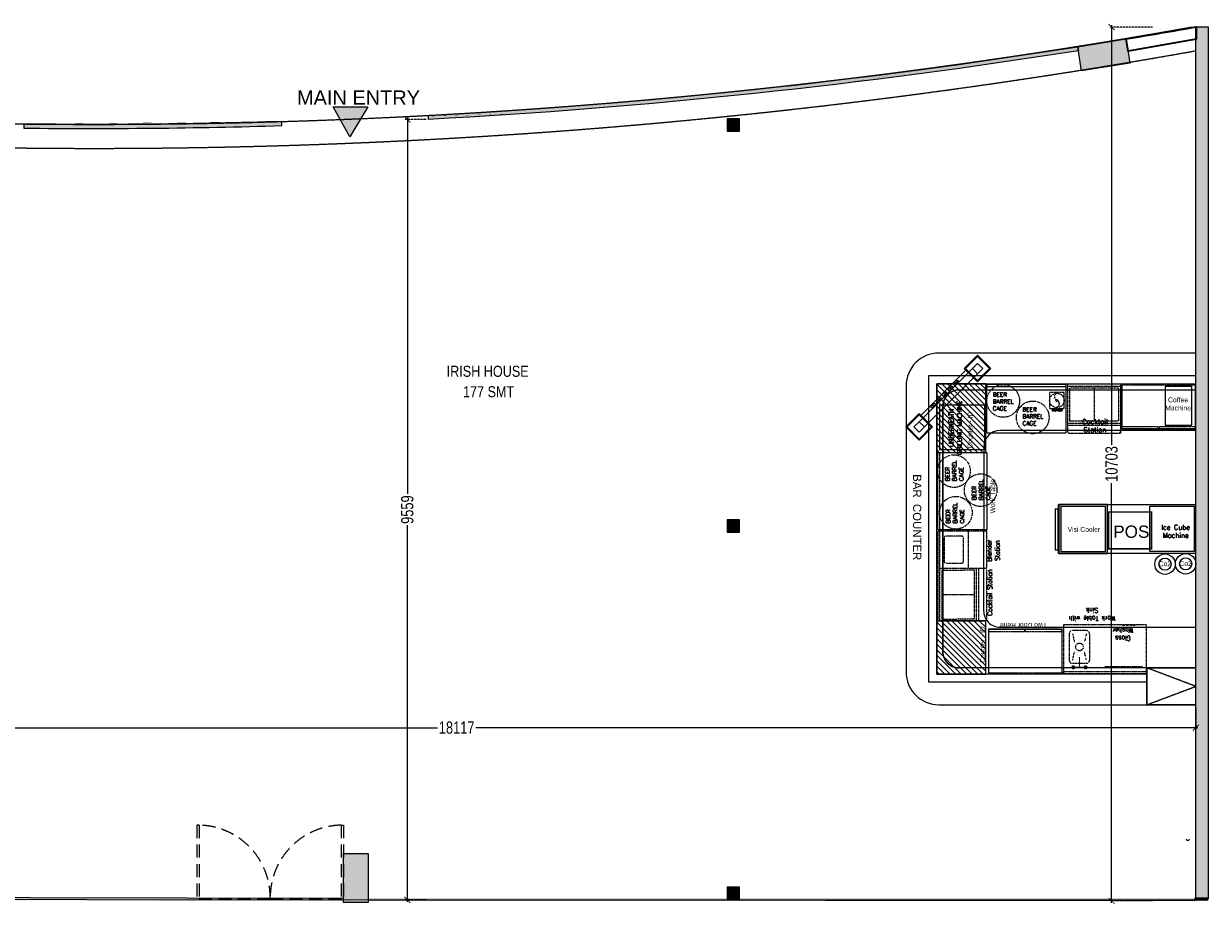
# Model space of a CAD drawing. Header units: millimetres. Extents: x 1277566 to 1493426, y 1039116 to 1145896.
# Tile 21 of 152: x 1287884 to 1302400, y 1133598 to 1144384. Entities that reach past the tile are written whole.
import ezdxf

# ---------------------------------------------------------------- set-up
doc = ezdxf.new("R2010")
doc.units = ezdxf.units.MM
doc.header["$PDMODE"] = 67
for name, pattern in [('( Hidden )', [0.375, 0.25, -0.125]), ('CONTINUA', [0]), ('DASHED', [0.75, 0.5, -0.25]), ('DASHED2', [0.375, 0.25, -0.125]), ('Hidden', [9.525, 6.35, -3.175]), ('HIDDEN2', [4.7625, 3.175, -1.5875])]:
    doc.linetypes.add(name, pattern=pattern)
for name, color, linetype, lineweight in [('A_ FURN', 26, 'Continuous', 20), ('AIRPORT EXTIING WALL', 1, 'Continuous', 20), ('BOH TEXT', 1, 'Continuous', 5), ('CKD Dimensions', 3, 'Continuous', 0), ('CKD Equipments', 252, 'Continuous', 0), ('DOOR', 32, 'Continuous', 13), ('equip', 8, 'Continuous', 9), ('FURN', 24, 'Continuous', 25), ('PRAXIS COMMENTS', 44, 'Continuous', 0), ('WALL 200', 7, 'Continuous', 35)]:
    doc.layers.add(name, color=color, linetype=linetype, lineweight=lineweight)
for name, color, linetype in [('CIVIL DIM', 7, 'Continuous'), ('CT_RETAIL TEXT', 1, 'Continuous'), ('Dimension a', 7, 'Continuous'), ('Equipment Name', 8, 'Continuous'), ('FAINTEQUIP', 253, 'Continuous'), ('kitchen equip1', 8, 'Continuous'), ('PDF2_Equipment', 253, 'Continuous'), ('PQ_204_2D', 7, 'CONTINUA'), ('PQ_BLUE_3D', 150, 'CONTINUA'), ('TEX', 156, 'Continuous'), ('WALL 150', 7, 'Continuous')]:
    doc.layers.add(name, color=color, linetype=linetype)
doc.layers.add('CT_GLAZING', color=7, linetype='Continuous', true_color=0x0000f5)
doc.layers.add('Equipment', color=7, linetype='Continuous', lineweight=9, true_color=0xcc6600)
doc.styles.add('Arial', font='arial.ttf', dxfattribs={"height": 3500})
doc.styles.add('PDF Arial', font='arial.ttf')
doc.styles.add('ROMANS', font='arial.ttf', dxfattribs={"width": 0.75})
doc.styles.get("Standard").update_dxf_attribs({"font": 'arial.ttf'})
doc.styles.add('STYLE1', font='GOTHIC.TTF', dxfattribs={"width": 0.9})
doc.dimstyles.new('1.300', dxfattribs={"dimtxt": 150, "dimasz": 75, "dimexe": 25, "dimexo": 25, "dimgap": 15, "dimtad": 0, "dimdec": 0, "dimdsep": 46, "dimtxsty": 'ROMANS', "dimblk": 'ARCHTICK', "dimcen": 0.09, "dimdle": 25, "dimclrd": 256, "dimclre": 256, "dimclrt": 256, "dimadec": 1, "dimazin": 2, "dimtfac": 1, "dimtdec": 0, "dimtmove": 2, "dimatfit": 3, "dimldrblk": 'OPEN90', "dimfxl": 100, "dimtolj": 1, "dimtzin": 0, "dimlwe": -1, "dimarcsym": 0})

# ---------------------------------------------------------------- blocks, each defined once
blk = doc.blocks.new('A$C68E25F39-flat-1-flat-1')
at = {"layer": 'Equipment', "ltscale": 25}
blk.add_line((-857, 303), (-304, 856), dxfattribs=at)
for points in [[(-163, 1040), (0, 878), (-163, 715), (-325, 878)], [(-163, 1026), (-14, 878), (-163, 729), (-311, 878)], [(-226, 878), (-163, 814), (-814, 163), (-878, 226)], [(-163, 941), (-99, 878), (-163, 814), (-226, 878)], [(-502, 630), (-488, 616), (-474, 630), (-488, 643)], [(-431, 700), (-417, 686), (-404, 700), (-417, 714)], [(-630, 502), (-616, 488), (-630, 474), (-643, 488)], [(-573, 559), (-559, 545), (-545, 559), (-559, 573)], [(-1040, 163), (-878, 0), (-715, 163), (-878, 325)], [(-1026, 163), (-878, 14), (-729, 163), (-878, 311)], [(-700, 431), (-686, 417), (-700, 404), (-714, 417)], [(-941, 163), (-878, 99), (-814, 163), (-878, 226)]]:
    blk.add_lwpolyline(points, close=True, dxfattribs=at)
for centre, major_axis in [((-424, 706), (23.2, 23.2)), ((-565, 565), (23.2, 23.2)), ((-494, 636), (23.2, 23.2)), ((-706, 424), (-23.2, -23.2)), ((-636, 494), (-23.2, -23.2))]:
    blk.add_ellipse(centre, major_axis=major_axis, ratio=0.595238, start_param=3.141593, end_param=9.424778, dxfattribs=at)
blk = doc.blocks.new('G$C03C87930')
at = {"layer": 'Equipment', "color": 254, "linetype": 'Hidden', "ltscale": 0.25, "elevation": 0}
for points in [[(535, 0), (0, 0), (0, 902), (535, 902)], [(30, 458), (30, 898), (0, 898), (0, 458)], [(30, 6), (30, 446), (0, 446), (0, 6)]]:
    blk.add_lwpolyline(points, close=True, dxfattribs=at)
blk = doc.blocks.new('G$C4A1CB15B')
at = {"layer": 'FAINTEQUIP', "color": 254, "linetype": '( Hidden )', "ltscale": 0.25, "elevation": 0}
blk.add_lwpolyline([(198, 195), (18, 195), (18, 0), (198, 0)], close=True, dxfattribs=at)
at = {"layer": 'FAINTEQUIP', "color": 254, "linetype": '( Hidden )', "ltscale": 0.25}
for radius in [88.5, 10.9]:
    blk.add_circle((109, 99, 0), radius, dxfattribs=at)
for centre, radius, start, end in [((126, 143, 0), 45.8, 105.8664, 229.1807), ((97, 59, 0), 42.9, 277.7629, 58.2387)]:
    blk.add_arc(centre, radius, start, end, dxfattribs=at)
at = {"layer": 'Equipment Name', "insert": (114, -2, 143), "char_height": 30.48, "width": 161.41, "attachment_point": 2, "style": 'STYLE1'}
blk.add_mtext('{\\Fsimplex|c0;Blender }', dxfattribs=at)
blk = doc.blocks.new('G$C6976CD5F')
at = {"layer": 'PQ_204_2D', "color": 254, "linetype": '( Hidden )', "ltscale": 0.25}
blk.add_line((517, 0, -100), (517, 460, -100), dxfattribs=at)
at = {"layer": 'PQ_BLUE_3D', "color": 254, "linetype": '( Hidden )', "ltscale": 0.25, "extrusion": (-1, 6.12323e-17, 0)}
for centre in [(-362, 592, -10), (-319, 592, -10), (-276, 592, -10), (-230, 592, -10)]:
    blk.add_circle(centre, 15, dxfattribs=at)
blk = doc.blocks.new('GFCD')
at = {"layer": 'Equipment', "ltscale": 0.25}
h = blk.add_hatch(dxfattribs=at)
h.set_pattern_fill('INSUL', color=256, angle=-1.4333)
h.set_pattern_definition([(358.56672815, (-12410586.428, 1201519.596), (0.238246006, 9.5220199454), []), (358.56672815, (-12410586.349, 1201522.77), (0.238246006, 9.5220199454), [3.175, -3.175]), (358.56672815, (-12410586.269, 1201525.944), (0.238246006, 9.5220199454), [3.175, -3.175])])
h.paths.add_polyline_path([(7661, 16946), (8261, 16931), (8246, 16332), (7646, 16347)])
h.paths.add_polyline_path([(7685, 16921), (8235, 16907), (8221, 16357), (7672, 16371)], flags=16)
for p, q in [((7713, 16988, 4454), (8218, 16975, 4454)), ((7713, 16988, 4454), (8218, 16975, 4454)), ((7712, 16955, 4454), (8217, 16942, 4454)), ((7712, 16955, 4454), (8217, 16942, 4454)), ((8215, 16937, 4454), (7714, 16950, 4454)), ((8215, 16937, 4454), (7714, 16950, 4454)), ((8215, 16942, 4454), (8215, 16932, 4454)), ((8215, 16942, 4454), (8215, 16932, 4454)), ((8217, 16942, 4454), (8218, 16975, 4454)), ((8217, 16942, 4454), (8218, 16975, 4454))]:
    blk.add_line(p, q, dxfattribs=at)
for points in [[(7661, 16946), (8261, 16931), (8246, 16332), (7646, 16347)], [(7685, 16921), (8235, 16907), (8221, 16357), (7672, 16371)]]:
    blk.add_lwpolyline(points, close=True, dxfattribs=at)
at = {"layer": 'kitchen equip1', "ltscale": 0.25}
blk.add_line((7713, 16988, 4454), (7712, 16955, 4454), dxfattribs=at)
blk = doc.blocks.new('BAR EQUIP')
at = {"layer": 'CKD Dimensions', "ltscale": 0.25}
h = blk.add_hatch(dxfattribs=at)
h.set_pattern_fill('ANSI31', color=254, scale=15, angle=270)
h.set_pattern_definition([(135, (991671.44, 1162335.35), (-33.67596, -33.67596), [])])
h.paths.add_polyline_path([(1012087, 1206017), (1012087, 1205177), (1012687, 1205177), (1012687, 1206017)])
h = blk.add_hatch(dxfattribs=at)
h.set_pattern_fill('ANSI31', color=254, scale=15, angle=270)
h.set_pattern_definition([(135, (998326.353, 1166236.556), (-33.67596, -33.67596), [])])
h.paths.add_polyline_path([(1012087, 1203111), (1012087, 1202461), (1012687, 1202461), (1012687, 1203111)])
for p, q in [((1012362, 1205944, -261), (1015261, 1205944, -261)), ((1012162, 1205744, -261), (1012161, 1202737, -261)), ((1014657, 1202537, -261), (1012361, 1202537, -261)), ((1014662, 1202086, -261), (1014662, 1202537, -261)), ((1015261, 1202086, -261), (1015261, 1202537, -261))]:
    blk.add_line(p, q)
at = {"linetype": '( Hidden )', "ltscale": 10}
for p, q in [((1015261, 1202312, -261), (1014661, 1202537, -261)), ((1014661, 1202086, -261), (1015261, 1202312, -261))]:
    blk.add_line(p, q, dxfattribs=at)
at = {"color": 254, "lineweight": 60, "const_width": 19.2, "elevation": -143}
blk.add_lwpolyline([(1014717, 1203997), (1014717, 1204447), (1014192, 1204447), (1014192, 1203997)], close=True, dxfattribs=at)
at = {"elevation": -261}
for points in [[(1014661, 1202537), (1015261, 1202537)], [(1015261, 1202086), (1014661, 1202086)]]:
    blk.add_lwpolyline(points, dxfattribs=at)
at = {"color": 254, "ltscale": 0.25}
for centre in [(1014883, 1203808, -261), (1015136, 1203812, -261)]:
    blk.add_circle(centre, 125, dxfattribs=at)
for centre, start, end in [((1012362, 1205744, -261), 90, 179.9944), ((1012361, 1202737, -261), 179.9944, 270)]:
    blk.add_arc(centre, 200, start, end)
at = {"layer": 'CKD Dimensions', "color": 254, "elevation": -261}
blk.add_lwpolyline([(1014694, 1204516), (1014694, 1203966), (1015244, 1203966), (1015244, 1204516), (1014694, 1204516)], dxfattribs=at)
at = {"layer": 'equip', "color": 254, "linetype": '( Hidden )', "ltscale": 0.25}
for p, q in [((1013922, 1202994, -261), (1013747, 1202994, -261)), ((1013710, 1202956, -261), (1013710, 1202631, -261)), ((1013751, 1202953, -261), (1013772, 1202856, -261)), ((1013919, 1202953, -261), (1013897, 1202856, -261)), ((1013960, 1202631, -261), (1013960, 1202956, -261)), ((1013751, 1202635, -261), (1013772, 1202731, -261)), ((1013919, 1202635, -261), (1013897, 1202731, -261)), ((1013747, 1202594, -261), (1013922, 1202594, -261))]:
    blk.add_line(p, q, dxfattribs=at)
at = {"layer": 'equip', "color": 254, "linetype": '( Hidden )', "ltscale": 0.25, "elevation": -261}
blk.add_lwpolyline([(1013641, 1202467), (1014656, 1202467), (1014656, 1203067), (1013641, 1203067), (1013641, 1202467), (1013641, 1202492), (1014656, 1202492)], dxfattribs=at)
at = {"layer": 'equip', "color": 254, "linetype": '( Hidden )', "ltscale": 0.25, "const_width": 25, "elevation": -261}
for points in [[(1013747, 1202544, 1), (1013772, 1202544, 1)], [(1013897, 1202544, 1), (1013922, 1202544, 1)]]:
    blk.add_lwpolyline(points, format="xyb", close=True, dxfattribs=at)
at = {"layer": 'equip', "color": 254, "linetype": '( Hidden )', "ltscale": 0.25}
blk.add_circle((1013835, 1202794, -261), 46.9, dxfattribs=at)
for centre, start, end in [((1013747, 1202956, -261), 90, 180), ((1013922, 1202956, -261), 0, 90), ((1013747, 1202631, -261), 180, 270), ((1013922, 1202631, -261), 270, 0)]:
    blk.add_arc(centre, 37.5, start, end, dxfattribs=at)
for points in [[(1013760, 1202551, -261), (1013760, 1202536, -261), (1013910, 1202551, -261), (1013910, 1202536, -261)], [(1013827, 1202544, -261), (1013842, 1202544, -261), (1013827, 1202669, -261), (1013842, 1202669, -261)]]:
    blk.add_trace(points, dxfattribs=at)
at = {"layer": 'Equipment', "linetype": '( Hidden )', "ltscale": 0.25}
for p, q in [((1014339, 1206012, -261), (1013689, 1206012, -261)), ((1013689, 1206012, -261), (1013689, 1205437, -261)), ((1014339, 1206012, -261), (1014339, 1205412, -261)), ((1013689, 1205987, -261), (1014339, 1205987, -261)), ((1014314, 1205962, -261), (1013714, 1205962, -261)), ((1013714, 1205962, -261), (1013714, 1205562, -261)), ((1014014, 1205962, -261), (1014014, 1205562, -261)), ((1014314, 1205962, -261), (1014314, 1205562, -261)), ((1014342, 1205409, -261), (1014342, 1206009, -261)), ((1013689, 1205537, -261), (1014339, 1205537, -261)), ((1013689, 1205512, -261), (1014339, 1205512, -261)), ((1013714, 1205562, -261), (1014314, 1205562, -261)), ((1013714, 1205412, -261), (1014314, 1205412, -261)), ((1013714, 1205412, -261), (1014314, 1205412, -261)), ((1013714, 1205412, -261), (1014314, 1205412, -261)), ((1012100, 1205177, -261), (1012675, 1205177, -261)), ((1012125, 1204227, -177), (1012125, 1205177, -261)), ((1012700, 1204212, -177), (1012100, 1204212, -177)), ((1012100, 1204212, -177), (1012100, 1203112, -177)), ((1012125, 1203112, -177), (1012125, 1204212, -177)), ((1012175, 1204126, -177), (1012175, 1203846, -177)), ((1012175, 1204126, -177), (1012175, 1203846, -177)), ((1012175, 1204126, -177), (1012175, 1203846, -177)), ((1012390, 1204151, -177), (1012200, 1204151, -177)), ((1012390, 1204151, -177), (1012200, 1204151, -177)), ((1012390, 1204151, -177), (1012200, 1204151, -177)), ((1012415, 1203846, -177), (1012415, 1204126, -177)), ((1012415, 1203846, -177), (1012415, 1204126, -177)), ((1012415, 1203846, -177), (1012415, 1204126, -177)), ((1012475, 1203761, -177), (1012475, 1204211, -177)), ((1012700, 1203761, -177), (1012700, 1204212, -177)), ((1012125, 1203761, -177), (1012700, 1203761, -177)), ((1012150, 1203736, -177), (1012550, 1203737, -177)), ((1012150, 1203736, -177), (1012150, 1203136, -177)), ((1012200, 1203821, -177), (1012390, 1203821, -177)), ((1012200, 1203821, -177), (1012390, 1203821, -177)), ((1012200, 1203821, -177), (1012390, 1203821, -177)), ((1012550, 1203137, -177), (1012550, 1203737, -177)), ((1012575, 1203112, -177), (1012575, 1203762, -177)), ((1012600, 1203112, -177), (1012600, 1203762, -177)), ((1012700, 1203137, -177), (1012700, 1203737, -177)), ((1012700, 1203137, -177), (1012700, 1203737, -177)), ((1012700, 1203137, -177), (1012700, 1203737, -177)), ((1012150, 1203437, -177), (1012550, 1203437, -177)), ((1012100, 1203112, -177), (1012675, 1203112, -177)), ((1012150, 1203136, -177), (1012550, 1203137, -177)), ((1013614, 1203002, -261), (1013614, 1203017, -261))]:
    blk.add_line(p, q, dxfattribs=at)
at = {"layer": 'Equipment', "lineweight": 5, "ltscale": 25, "elevation": -261}
blk.add_lwpolyline([(1012699, 1206011), (1013666, 1206011), (1013666, 1205411), (1012699, 1205411), (1012699, 1206011), (1012699, 1205986), (1013666, 1205986)], dxfattribs=at)
at = {"layer": 'Equipment', "color": 254, "ltscale": 25, "elevation": -202}
blk.add_lwpolyline([(1014884, 1205511), (1015211, 1205511), (1015211, 1205984), (1014884, 1205984)], close=True, dxfattribs=at)
at = {"layer": 'Equipment', "color": 254, "linetype": 'Hidden', "elevation": -345}
blk.add_lwpolyline([(1012673, 1205209), (1012123, 1205209), (1012123, 1205759), (1012673, 1205759), (1012673, 1205209)], dxfattribs=at)
at = {"layer": 'Equipment', "lineweight": 0, "ltscale": 25, "elevation": -177}
blk.add_lwpolyline([(1012101, 1204228), (1012101, 1205177), (1012701, 1205177), (1012701, 1204228)], close=True, dxfattribs=at)
at = {"layer": 'Equipment', "linetype": '( Hidden )', "ltscale": 0.25}
for centre in [(1012900, 1205807, -93), (1013262, 1205606, 25), (1012297, 1204948, -261), (1012624, 1204715, -261), (1012320, 1204438, -177)]:
    blk.add_circle(centre, 200, dxfattribs=at)
for centre, start, end in [((1013714, 1205437, -261), 180.0033, 270.0033), ((1014314, 1205437, -261), 270.0033, 0.0033), ((1012200, 1204126, -177), 90.0033, 180.0033), ((1012200, 1204126, -177), 90.0033, 180.0033), ((1012200, 1204126, -177), 90.0033, 180.0033), ((1012390, 1204126, -177), 0.0033, 90.0033), ((1012390, 1204126, -177), 0.0033, 90.0033), ((1012390, 1204126, -177), 0.0033, 90.0033), ((1012200, 1203846, -177), 179.9967, 269.9967), ((1012390, 1203846, -177), 270.0033, 0.0033), ((1012390, 1203846, -177), 270.0033, 0.0033), ((1012390, 1203846, -177), 270.0033, 0.0033), ((1012675, 1203737, -177), 0.0033, 90.0033), ((1012675, 1203137, -177), 270.0033, 0.0033)]:
    blk.add_arc(centre, 25, start, end, dxfattribs=at)
at = {"layer": 'PDF2_Equipment', "color": 254, "lineweight": 0}
for centre in [(1014883, 1203808, -261), (1015136, 1203812, -261)]:
    blk.add_circle(centre, 74.8, dxfattribs=at)
at = {"layer": 'PRAXIS COMMENTS', "elevation": -261}
for points in [[(1014662, 1202361), (1011987, 1202361), (1011987, 1206117), (1015261, 1206117)], [(1014662, 1202461), (1012087, 1202461), (1012087, 1206017), (1015261, 1206017)]]:
    blk.add_lwpolyline(points, dxfattribs=at)
at = {"layer": 'PRAXIS COMMENTS', "color": 254, "elevation": -261}
for points in [[(1012087, 1206017), (1012087, 1205177), (1012687, 1205177), (1012687, 1206017), (1012087, 1206017)], [(1015251, 1203938), (1013576, 1203938), (1013576, 1204538), (1015251, 1204538)], [(1012087, 1203112), (1012087, 1202461), (1012687, 1202461), (1012687, 1203112), (1012087, 1203112)]]:
    blk.add_lwpolyline(points, dxfattribs=at)
blk.add_blockref('A$C68E25F39-flat-1-flat-1', (1012748, 1205327))
at = {"layer": 'CKD Equipments', "ltscale": 0.25, "xscale": -1}
for p, rotation in [((1014353, 1205464, -261), 270), ((1013621, 1203011, -261), 90)]:
    blk.add_blockref('G$C03C87930', p, dxfattribs=dict(at, rotation=rotation))
at = {"layer": 'CKD Equipments', "ltscale": 0.25, "rotation": 270}
blk.add_blockref('G$C6976CD5F', (1014146, 1203071, -261), dxfattribs=at)
at = {"layer": 'Equipment', "xscale": -0.9999999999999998, "rotation": 88.56672814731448}
blk.add_blockref('GFCD', (1030713, 1211772, -261), dxfattribs=at)
at = {"layer": 'kitchen equip1'}
blk.add_blockref('G$C4A1CB15B', (1013449, 1205714, -261), dxfattribs=at)
at = {"layer": 'Equipment Name', "linetype": 'Continuous', "lineweight": 5, "ltscale": 25, "char_height": 51, "width": 283.06, "attachment_point": 7, "style": 'PDF Arial'}
for insert, rotation in [((1012772, 1205690, 266), 359.9978), ((1013136, 1205508, 25), 359.9978), ((1012413, 1204825, -20), 89.9978), ((1012740, 1204592, -20), 89.9978), ((1012422, 1204307, -177), 89.9978)]:
    blk.add_mtext('{\\Fsimplex|c0;BEER BARREL CAGE}', dxfattribs=dict(at, insert=insert, rotation=rotation))
at = {"layer": 'Equipment Name', "char_height": 60, "width": 425.63, "attachment_point": 8}
for s, insert in [('Coffee \\PMachine', (1015043, 1205690, -9238)), ('{\\Fsimplex|c0;Cocktail Station}', (1014024, 1205424, 25)), ('{\\Fsimplex|c0;Ice Cube Machine}', (1015013, 1204130, -93))]:
    blk.add_mtext(s, dxfattribs=dict(at, insert=insert))
at = {"layer": 'Equipment Name', "char_height": 60}
for s, insert, width, attachment_point, rotation, style in [('{\\Fsimplex|c0;UNDERNEATH \\PCHILLING MACHINE}', (1012235, 1205478, -704), 704.59, 2, 90, 'STYLE1'), ('Counter - ID', (1012464, 1205450, 27714), 704.59, 2, 90, 'STYLE1'), ('Work Table', (1012742, 1204641, -9238), 704.59, 2, 90, 'STYLE1'), ('{\\Fsimplex|c0;Blender Station}', (1012698, 1203975, -34), 292.33, 2, 90, 'STYLE1'), ('Co2', (1014882, 1203843, -261), 990.81, 2, 0.7346, 'Arial'), ('Co2', (1015135, 1203846, -261), 990.81, 2, 0.7346, 'Arial'), ('{\\Fsimplex|c0;Cocktail Station}', (1012706, 1203461, -34), 704.59, 2, 90, 'STYLE1'), ('{\\Fsimplex|c0;Work Table with Sink}', (1013991, 1203113, -93), 698.82, 2, 180, 'STYLE1'), ('Counter - ID', (1012614, 1202822, 27773), 704.59, 2, 90, 'STYLE1'), ('Two Door Refer', (1013145, 1203089, -9297), 704.59, 8, 180, 'STYLE1'), ('{\\Fsimplex|c0;Glass Washer}', (1014368, 1202869, -93), 318.71, 2, 180, 'STYLE1')]:
    blk.add_mtext(s, dxfattribs=dict(at, insert=insert, width=width, attachment_point=attachment_point, rotation=rotation, style=style))
at = {"layer": 'Equipment Name', "attachment_point": 8}
for s, insert, char_height, width, style in [('Visi Cooler', (1013889, 1204203, -9297), 60, 704.59, 'STYLE1'), ('POS', (1014470, 1204129, -143), 150, 702.13, 'Arial')]:
    blk.add_mtext(s, dxfattribs=dict(at, insert=insert, char_height=char_height, width=width, style=style))
blk = doc.blocks.new('_ARCHTICK')
at = {"color": 0, "linetype": 'ByBlock', "const_width": 0.15}
blk.add_lwpolyline([(-0.5, -0.5), (0.5, 0.5)], dxfattribs=at)
blk = doc.blocks.new('*D60')
at = {"layer": 'CIVIL DIM', "linetype": 'DASHED2', "transparency": 16777216}
for p, q in [((1284130, 1136135), (1284130, 1135736)), ((1302247, 1136001), (1302247, 1135736))]:
    blk.add_line(p, q, dxfattribs=at)
at = {"layer": 'CIVIL DIM', "lineweight": -2, "transparency": 16777216}
for p, q in [((1284105, 1135761), (1292967, 1135761)), ((1302272, 1135761), (1293410, 1135761))]:
    blk.add_line(p, q, dxfattribs=at)
at = {"layer": 'Defpoints', "color": 0, "transparency": 16777216}
for p in [(1284130, 1136160), (1302247, 1136019, -261), (1302247, 1135761)]:
    blk.add_point(p, dxfattribs=at)
at = {"layer": 'CIVIL DIM', "lineweight": -2, "transparency": 16777216, "xscale": 75, "yscale": 75, "zscale": 75, "rotation": 180}
blk.add_blockref('_ARCHTICK', (1284130, 1135761), dxfattribs=at)
at = {"layer": 'CIVIL DIM', "lineweight": -2, "transparency": 16777216, "xscale": 75, "yscale": 75, "zscale": 75}
blk.add_blockref('_ARCHTICK', (1302247, 1135761), dxfattribs=at)
at = {"layer": 'CIVIL DIM', "transparency": 16777216, "insert": (1293189, 1135761), "char_height": 150, "attachment_point": 5, "style": 'ROMANS', "bg_fill": 3, "box_fill_scale": 1.1, "bg_fill_color": 256, "bg_fill_true_color": 13158600, "bg_fill_transparency": 0}
blk.add_mtext('\\A1;18117', dxfattribs=at)
blk = doc.blocks.new('_Open90')
at = {"color": 0, "linetype": 'ByBlock', "lineweight": -2}
for p, q in [((0, 0), (-1, 0)), ((-0.5, 0.5), (0, 0)), ((0, 0), (-0.5, -0.5))]:
    blk.add_line(p, q, dxfattribs=at)
blk = doc.blocks.new('*D62')
at = {"layer": 'CIVIL DIM', "linetype": 'DASHED2', "transparency": 16777216}
for p, q in [((1301715, 1144342), (1301190, 1144342)), ((1301715, 1133639), (1301190, 1133639))]:
    blk.add_line(p, q, dxfattribs=at)
at = {"layer": 'CIVIL DIM', "lineweight": -2, "transparency": 16777216}
for p, q in [((1301215, 1144367), (1301215, 1139212)), ((1301215, 1133614), (1301215, 1138769))]:
    blk.add_line(p, q, dxfattribs=at)
at = {"layer": 'Defpoints', "color": 0, "transparency": 16777216}
for p in [(1302191, 1144342), (1301215, 1133639), (1302181, 1133639)]:
    blk.add_point(p, dxfattribs=at)
at = {"layer": 'CIVIL DIM', "lineweight": -2, "transparency": 16777216, "xscale": 75, "yscale": 75, "zscale": 75}
for p, rotation in [((1301215, 1144342), 90), ((1301215, 1133639), 270)]:
    blk.add_blockref('_ARCHTICK', p, dxfattribs=dict(at, rotation=rotation))
at = {"layer": 'CIVIL DIM', "transparency": 16777216, "insert": (1301215, 1138991), "char_height": 150, "attachment_point": 5, "rotation": 90, "style": 'ROMANS', "bg_fill": 3, "box_fill_scale": 1.1, "bg_fill_color": 256, "bg_fill_true_color": 13158600, "bg_fill_transparency": 0}
blk.add_mtext('\\A1;10703', dxfattribs=at)
blk = doc.blocks.new('*D63')
at = {"layer": 'CIVIL DIM', "linetype": 'DASHED2', "transparency": 16777216}
for p, q in [((1292821, 1143211), (1292560, 1143211)), ((1292821, 1133653), (1292560, 1133653))]:
    blk.add_line(p, q, dxfattribs=at)
at = {"layer": 'CIVIL DIM', "lineweight": -2, "transparency": 16777216}
for p, q in [((1292585, 1143236), (1292585, 1138615)), ((1292585, 1133628), (1292585, 1138249))]:
    blk.add_line(p, q, dxfattribs=at)
at = {"layer": 'Defpoints', "color": 0, "transparency": 16777216}
for p in [(1292846, 1143211), (1292585, 1133653), (1292846, 1133653)]:
    blk.add_point(p, dxfattribs=at)
at = {"layer": 'CIVIL DIM', "lineweight": -2, "transparency": 16777216, "xscale": 75, "yscale": 75, "zscale": 75}
for p, rotation in [((1292585, 1143211), 90), ((1292585, 1133653), 270)]:
    blk.add_blockref('_ARCHTICK', p, dxfattribs=dict(at, rotation=rotation))
at = {"layer": 'CIVIL DIM', "transparency": 16777216, "insert": (1292585, 1138432), "char_height": 150, "attachment_point": 5, "rotation": 90, "style": 'ROMANS', "bg_fill": 3, "box_fill_scale": 1.1, "bg_fill_color": 256, "bg_fill_true_color": 13158600, "bg_fill_transparency": 0}
blk.add_mtext('\\A1;9559', dxfattribs=at)

msp = doc.modelspace()

# ---------------------------------------------------------------- hatches: boundary and pattern name
h = msp.add_hatch(color=256)
h.dxf.hatch_style = 1
h.paths.add_polyline_path([(1300800.3242, 1144101.954), (1301392.7137, 1144197.2149), (1301440.3441, 1143901.0201), (1300847.9546, 1143805.7593)])
h = msp.add_hatch(color=256)
h.dxf.hatch_style = 1
edge = h.paths.add_edge_path()
edge.add_line((1300800.3242, 1144101.954), (1300808.16, 1144053.2258))
edge.add_arc((1288711.9114, 1220358.7101), 77258.308, 273.067558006, 279.007798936, ccw=False)
edge.add_line((1292846.2671, 1143211.1031), (1292846.2671, 1143261.1749))
edge.add_arc((1288694.6951, 1220580.8949), 77431.0961, 273.073463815, 278.994558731)
h = msp.add_hatch(color=256)
h.dxf.hatch_style = 1
edge = h.paths.add_edge_path()
edge.add_line((1284059.4792, 1143290.5214), (1284059.4792, 1143240.6121))
edge.add_arc((1288711.9114, 1220358.7101), 77258.308, 266.547606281, 268.941280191)
edge.add_line((1287284.4023, 1143113.5913), (1287285.1929, 1143163.5852))
edge.add_arc((1288722.2932, 1220732.8549), 77582.5809, 266.55437271, 268.938621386, ccw=False)
edge = h.paths.add_edge_path()
edge.add_line((1287884.8744, 1143154.8317), (1287884.3388, 1143104.8345))
edge.add_arc((1288711.9114, 1220358.7101), 77258.308, 269.386249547, 271.731452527)
edge.add_line((1291046.2671, 1143135.6763), (1291046.2671, 1143185.6992))
edge.add_arc((1288711.9114, 1220358.7101), 77208.308, 269.386249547, 271.732574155, ccw=False)
h = msp.add_hatch(color=1)
h.dxf.hatch_style = 1
h.paths.add_polyline_path([(1291675.5128, 1143364.8162), (1292102.3744, 1143364.8162), (1291879.4755, 1142996.2124)])
h = msp.add_hatch(color=7)
h.dxf.hatch_style = 2
h.paths.add_polyline_path([(1296648.1153, 1143211.3086), (1296510.1153, 1143211.3086), (1296510.1153, 1143073.3086), (1296648.1153, 1143073.3086)], flags=16)
h.paths.add_polyline_path([(1296654.1153, 1143217.3086), (1296504.1153, 1143217.3086), (1296504.1153, 1143067.3086), (1296654.1153, 1143067.3086)])
h = msp.add_hatch(color=7)
h.dxf.hatch_style = 2
h.paths.add_polyline_path([(1296654.1153, 1138156.7175), (1296504.1153, 1138156.7175), (1296504.1153, 1138306.7175), (1296654.1153, 1138306.7175)])
h = msp.add_hatch(color=256)
h.dxf.hatch_style = 2
h.paths.add_polyline_path([(1292104.4355, 1134217.9154), (1292104.4355, 1133617.9154), (1291804.4355, 1133617.9154), (1291804.4355, 1134217.9154)])
h = msp.add_hatch(color=7)
h.dxf.hatch_style = 2
h.paths.add_polyline_path([(1296654.1153, 1133656.7175), (1296504.1153, 1133656.7175), (1296504.1153, 1133806.7175), (1296654.1153, 1133806.7175)])
at = {"layer": 'CT_GLAZING'}
h = msp.add_hatch(color=256, dxfattribs=at)
h.dxf.hatch_style = 1
h.paths.add_polyline_path([(1302395.8106, 1133673.782), (1302395.8106, 1133639.1136), (1302399.9633, 1133639.1136), (1302399.9633, 1133673.782)])
h.paths.add_polyline_path([(1291804.4355, 1133639.1136), (1291804.4355, 1133673.782), (1284129.8621, 1133691.1162), (1284129.8621, 1133656.4478)])
h.paths.add_polyline_path([(1292104.4355, 1133673.782), (1292104.4355, 1133639.1136), (1302397.0779, 1133639.1136), (1302397.0779, 1133673.782)])
at = {"layer": 'WALL 150', "true_color": 0xc7c8ca}
h = msp.add_hatch(color=9, dxfattribs=at)
h.dxf.hatch_style = 1
h.paths.add_polyline_path([(1302247.0779, 1144346.166), (1302397.0779, 1144346.166), (1302397.0779, 1133664.5267), (1302247.0779, 1133664.5267)])

# ---------------------------------------------------------------- linework, layer by layer
msp.add_line((1302247.0779, 1139899.5023), (1302247.0779, 1140349.5023))
for points in [[(1300800.3242, 1144101.954), (1301392.7137, 1144197.2149), (1301440.3441, 1143901.0201), (1300847.9546, 1143805.7593)], [(1292104.4355, 1134217.9154), (1292104.4355, 1133617.9154), (1291804.4355, 1133617.9154), (1291804.4355, 1134217.9154)]]:
    msp.add_lwpolyline(points, close=True)
for points in [[(1300800.3242, 1144101.954), (1300808.16, 1144053.2258, -0.0259249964), (1292846.2671, 1143211.1031), (1292846.2671, 1143261.1749, 0.0258414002)], [(1287884.8744, 1143154.8317), (1287884.3388, 1143104.8345, 0.0102332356), (1291046.2671, 1143135.6763), (1291046.2671, 1143185.6992, -0.0102381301)]]:
    msp.add_lwpolyline(points, format="xyb", close=True)
at = {"color": 1}
msp.add_lwpolyline([(1291675.5128, 1143364.8162), (1292102.3744, 1143364.8162), (1291879.4755, 1142996.2124), (1291675.5128, 1143364.8162)], dxfattribs=at)
at = {"color": 7}
for points in [[(1296504.1153, 1143067.3086), (1296654.1153, 1143067.3086), (1296654.1153, 1143217.3086), (1296504.1153, 1143217.3086)], [(1296504.1153, 1138156.7175), (1296654.1153, 1138156.7175), (1296654.1153, 1138306.7175), (1296504.1153, 1138306.7175)], [(1296504.1153, 1133656.7175), (1296654.1153, 1133656.7175), (1296654.1153, 1133806.7175), (1296504.1153, 1133806.7175)]]:
    msp.add_lwpolyline(points, close=True, dxfattribs=at)
at = {"layer": 'A_ FURN'}
for points in [[(1302247.0779, 1140349.5023), (1299097.4105, 1140349.5023, 0.4141802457), (1298697.4105, 1139949.5478), (1298697.0684, 1136441.9912, 0.4142135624), (1299097.0684, 1136041.9912), (1301647.0778, 1136041.9913)], [(1301647.0778, 1136492.7654), (1299347.0928, 1136492.7653, -0.4142421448), (1299147.0928, 1136692.7848), (1299147.3861, 1139699.5218, -0.414184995), (1299347.3861, 1139899.5023), (1302247.0779, 1139899.5023)], [(1302247.0779, 1139399.5023), (1299847.3373, 1139399.5023, 0.414184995), (1299647.3373, 1139199.5218), (1299647.1416, 1137192.7848, 0.4142421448), (1299847.1416, 1136992.7653), (1302247.0779, 1136992.7654)]]:
    msp.add_lwpolyline(points, format="xyb", dxfattribs=at)
msp.add_lwpolyline([(1301647.0779, 1136041.9913), (1302247.0779, 1136267.3784), (1301647.0779, 1136492.7654)], dxfattribs=at)
msp.add_lwpolyline([(1302247.0779, 1136492.7654), (1301647.08, 1136492.7654), (1301647.08, 1136041.9913), (1302247.0779, 1136041.9913)], close=True, dxfattribs=at)
at = {"layer": 'AIRPORT EXTIING WALL', "linetype": 'DASHED', "ltscale": 10}
for centre, radius in [((1288738.3159, 1219690.467), 76539.6635), ((1288748.6138, 1219642.7591), 76785.8959)]:
    msp.add_arc(centre, radius, 266.549748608, 280.123163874, dxfattribs=at)
at = {"layer": 'CT_GLAZING'}
for points in [[(1302397.0779, 1133673.782), (1302234.4057, 1133673.782), (1302234.4057, 1133639.1136), (1284129.8621, 1133656.4478), (1284129.8621, 1133691.1162), (1291804.4355, 1133673.782)], [(1292104.4355, 1133652.5838), (1302397.0779, 1133652.5838)]]:
    msp.add_lwpolyline(points, dxfattribs=at)
at = {"layer": 'DOOR', "color": 7, "linetype": 'HIDDEN2', "ltscale": 50}
for p, q in [((1290004.4355, 1134566.6664), (1290004.4355, 1133664.5308)), ((1290034.4354, 1134566.6664), (1290004.4355, 1134566.6664)), ((1290034.4354, 1134566.6664), (1290034.4354, 1133664.5308)), ((1291774.4302, 1134566.6664), (1291774.4302, 1133664.5308)), ((1291774.4302, 1134566.6664), (1291804.4301, 1134566.6664)), ((1291804.4301, 1134566.6664), (1291804.4301, 1133664.5308)), ((1290904.4328, 1133664.5308), (1290004.4355, 1133664.5308)), ((1290904.4328, 1133664.5308), (1291804.4301, 1133664.5308))]:
    msp.add_line(p, q, dxfattribs=at)
for centre, start, end in [((1290017.2184, 1133679.4929), 359.03384701, 88.88822858), ((1291791.6471, 1133679.4929), 91.11177142, 180.96615299)]:
    msp.add_arc(centre, 887.3405, start, end, dxfattribs=at)
at = {"layer": 'FURN'}
msp.add_arc((1302148.736, 1134398.8378), 20.3448, 176.15433471, 6.90284781, dxfattribs=at)
at = {"layer": 'WALL 150'}
msp.add_lwpolyline([(1302247.0779, 1144346.166), (1302397.0779, 1144346.166), (1302397.0779, 1133664.5267), (1302247.0779, 1133664.5267)], close=True, dxfattribs=at)
at = {"layer": 'WALL 200'}
msp.add_lwpolyline([(1301392.7137, 1144197.2149, 0.0028575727), (1302252.355, 1144345.3367), (1302252.355, 1144193.8631), (1301417.0625, 1144047.5436), (1301392.7137, 1144197.2149)], format="xyb", dxfattribs=at)

# ---------------------------------------------------------------- block references
at = {"layer": 'Equipment'}
msp.add_blockref('BAR EQUIP', (286986.4216, -66044.2452, 260.7432), dxfattribs=at)

# ---------------------------------------------------------------- texts
at = {"layer": 'BOH TEXT', "char_height": 135, "attachment_point": 1}
for s, width, insert in [('{\\fArial Narrow|b0|i0|c0|p34;IRISH HOUSE }', 6151.856442, (1293066.4112, 1140193.7647)), ('{\\fArial Narrow|b0|i0|c0|p34;177 SMT}', 1716.957201, (1293267.1522, 1139943.5499))]:
    msp.add_mtext_dynamic_manual_height_columns(s, width=width, gutter_width=24.7915, heights=[-139.6965], dxfattribs=dict(at, insert=insert))
at = {"layer": 'CT_RETAIL TEXT', "insert": (1292739.9943, 1143391.6011), "char_height": 175, "width": 1507.513984, "attachment_point": 9}
msp.add_mtext('{\\C7;MAIN ENTRY}', dxfattribs=at)
at = {"layer": 'TEX', "insert": (1298780.9155, 1138865.6362), "char_height": 100, "width": 1054.819918, "attachment_point": 7, "rotation": 270, "style": 'PDF Arial'}
msp.add_mtext('\\pxqc;{\\C7;BAR  COUNTER }', dxfattribs=at)

# ---------------------------------------------------------------- next in the draw order: dimensions: what is measured, and where the dimension line sits
at = {"layer": 'CIVIL DIM'}
dim = msp.add_linear_dim(base=(1302247.0779, 1135761.0306), p1=(1284130.0593, 1136159.8776), p2=(1302247.0779, 1136019.1307, -260.7432), dimstyle='1.300', override={"dimfxl": 500, "dimfxlon": 1, "dimtfill": 1, "dimarcsym": 1}, dxfattribs=at)
dim.commit()
dim.dimension.update_dxf_attribs({"geometry": '*D60', "text_midpoint": (1293188.5686, 1135761.0306)})

# ---------------------------------------------------------------- next in the draw order: dimensions: what is measured, and where the dimension line sits
for base, p1, p2, picture, middle in [((1301215.0106, 1133639.1647), (1302191.2894, 1144342.3576), (1302181.0416, 1133639.1647), '*D62', (1301215.0106, 1138990.7612)), ((1292584.9199, 1133652.5838), (1292846.2671, 1143211.1031), (1292846.2671, 1133652.5838), '*D63', (1292584.9199, 1138431.8435))]:
    dim = msp.add_linear_dim(base=base, p1=p1, p2=p2, angle=90, dimstyle='1.300', override={"dimfxl": 500, "dimfxlon": 1, "dimtfill": 1, "dimarcsym": 1}, dxfattribs=at)
    dim.commit()
    dim.dimension.update_dxf_attribs({"geometry": picture, "text_midpoint": middle})

# ---------------------------------------------------------------- next in the draw order: linework, layer by layer
at = {"layer": 'Dimension a', "const_width": 1}
msp.add_lwpolyline([(1284132.0021, 1143264.5371), (1284132.0021, 1143264.5371), (1284129.8621, 1133673.782), (1302247.0779, 1133673.782), (1302247.0779, 1144346.166), (1301392.7137, 1144197.2149), (1300308.3284, 1144025.698), (1299230.934, 1143869.994), (1297840.6476, 1143641.6172), (1295672.0408, 1143414.5566), (1294041.2275, 1143284.4306), (1292308.4566, 1143234.1123), (1291046.2671, 1143185.6992), (1287884.8744, 1143154.8317), (1285897.9918, 1143201.6987), (1284132.0021, 1143264.5371)], dxfattribs=at)

doc.saveas('drawing.dxf')
